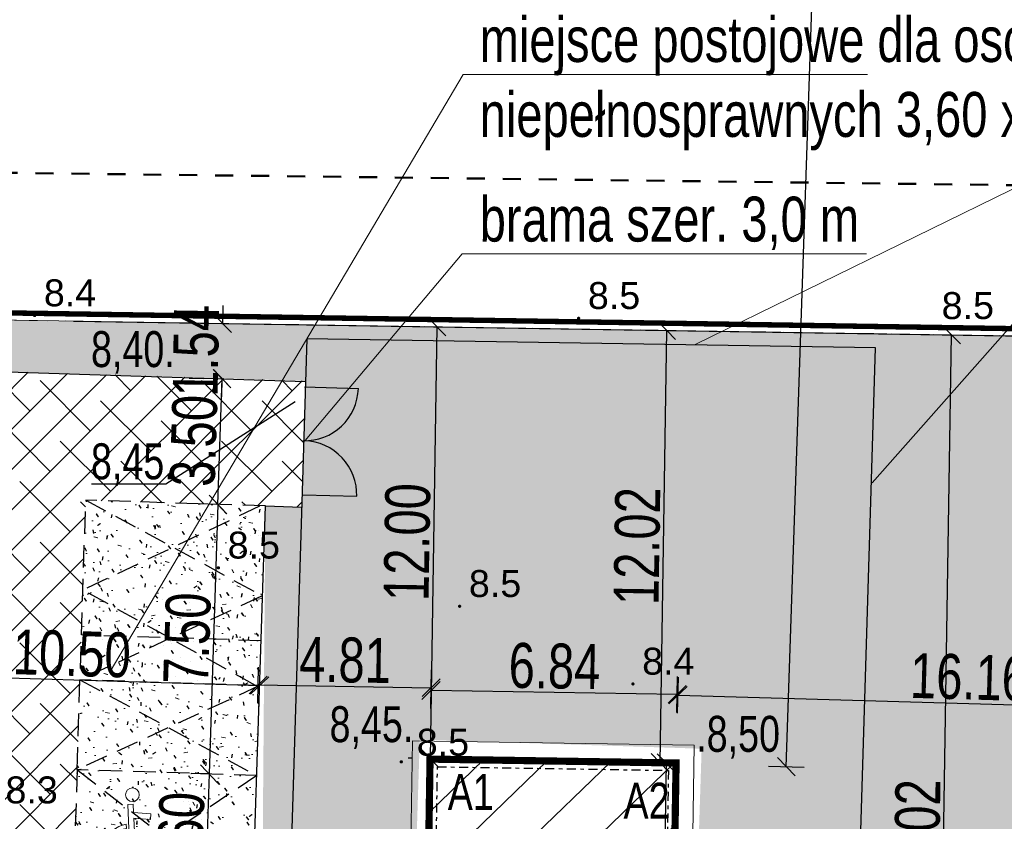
# Model space of a CAD drawing. Extents: x -3 to 10956327, y 0 to 11904415.
# Tile 11 of 14: x 5478148 to 5478176, y 5952212 to 5952234. Entities that reach past the tile are written whole.
import ezdxf

# ---------------------------------------------------------------- set-up
doc = ezdxf.new("R2010")
doc.units = 0
doc.header["$LTSCALE"] = 0.5
doc.header["$PDMODE"] = 33
doc.header["$PDSIZE"] = 0.3
for name, pattern in [('1 1', [2, 1, -1]), ('DASHDOT', [1, 0.5, -0.25, 0, -0.25]), ('EGKK', [4, 3, -1]), ('EGUG', [2, 1, -1]), ('HIDDEN', [0.375, 0.25, -0.125])]:
    doc.linetypes.add(name, pattern=pattern)
doc.layers.get('0').update_dxf_attribs({"color": 251})
doc.layers.get('Defpoints').update_dxf_attribs({"color": 251})
for name, color, linetype in [('--granica', 2, 'Continuous'), ('--proj.bud', 7, 'Continuous'), ('--rzędne terenu', 5, 'Continuous'), ('--trawa', 104, 'Continuous'), ('--utw.ażur', 251, 'Continuous'), ('-pkt tyczenia', 7, 'Continuous'), ('Strzałka', 251, 'Continuous')]:
    doc.layers.add(name, color=color, linetype=linetype)
for name, color, linetype, lineweight in [('--naw.utw.proj', 251, 'Continuous', 0), ('--OPISY', 7, 'Continuous', 0), ('--tabelka rysunku', 7, 'Continuous', 0), ('--wymiary', 7, 'Continuous', 0), ('--zagos.terenu', 7, 'Continuous', 30), ('--zagosp', 7, 'Continuous', 0), ('EGDE', 7, 'Continuous', 20), ('EGKK', 251, 'Continuous', 20), ('EGUG', 251, 'Continuous', 20), ('OTRN', 251, 'Continuous', 20), ('OTRN_O', 251, 'Continuous', 18)]:
    doc.layers.add(name, color=color, linetype=linetype, lineweight=lineweight)
doc.styles.add('1-500', font='arial.ttf', dxfattribs={"width": 0.75, "height": 1.25})
doc.styles.add('BDOT', font='Arial.ttf', dxfattribs={"width": 0.8999999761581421})
doc.styles.add('STYL-1', font='arial.ttf', dxfattribs={"width": 0.75})
doc.linetypes.add('OGRODZENIE1', pattern='A,0.4,-0.06,[143,RODZLIN.shx,S=0.012,R=0,X=0,Y=0],-0.06,0.4', length=0.92)
doc.dimstyles.new('1-500', dxfattribs={"dimtxt": 1.25, "dimasz": 0.5, "dimexe": 0.5, "dimexo": 1, "dimgap": 0.09, "dimtad": 1, "dimzin": 0, "dimdsep": 46, "dimtxsty": '1-500', "dimblk": 'OBLIQUE', "dimcen": 0.09, "dimclrt": 256, "dimadec": 0, "dimazin": 0, "dimtfac": 1, "dimtdec": 4, "dimtix": 1, "dimtofl": 0, "dimtmove": 2, "dimatfit": 3, "dimldrblk": 'OBLIQUE', "dimfxl": 0.5, "dimfxlon": 1, "dimtvp": 0.9, "dimtolj": 1, "dimtzin": 0, "dimarcsym": 0})

# ---------------------------------------------------------------- blocks, each defined once
blk = doc.blocks.new('OTRN')
at = {"layer": 'OTRN', "color": 0, "const_width": 0.09}
blk.add_lwpolyline([(-0.045, 0, 1), (0.045, 0, 1)], format="xyb", close=True, dxfattribs=at)
at = {"layer": 'OTRN_O', "color": 0, "style": 'BDOT'}
blk.add_attdef('RZEDNA', (0.5138805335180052, 0.5151789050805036), '', height=1.5, dxfattribs=at)
blk = doc.blocks.new('_Oblique')
at = {"color": 0, "linetype": 'ByBlock', "lineweight": -2}
blk.add_line((-0.5, -0.5), (0.5, 0.5), dxfattribs=at)
blk = doc.blocks.new('*D245')
at = {"layer": '--wymiary', "color": 0, "lineweight": -2}
for p, q in [((5478153.220573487, 5952213.122755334), (5478153.234008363, 5952213.122323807)), ((5478153.733750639, 5952213.106272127), (5478153.61817855, 5952209.50812773)), ((5478153.105001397, 5952209.524610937), (5478153.118436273, 5952209.52417941))]:
    blk.add_line(p, q, dxfattribs=at)
at = {"layer": 'Defpoints', "color": 0}
for p in [(5478154.220058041, 5952213.090651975), (5478153.61817855, 5952209.50812773), (5478154.104485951, 5952209.492507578)]:
    blk.add_point(p, dxfattribs=at)
at = {"layer": '--wymiary', "color": 0, "lineweight": -2, "xscale": 0.5, "yscale": 0.5, "zscale": 0.5}
for p, rotation in [((5478153.733750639, 5952213.106272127), 88.16029697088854), ((5478153.61817855, 5952209.50812773), 268.1602969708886)]:
    blk.add_blockref('_Oblique', p, dxfattribs=dict(at, rotation=rotation))
at = {"layer": '--wymiary', "insert": (5478152.948214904, 5952211.330575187), "char_height": 1.25, "attachment_point": 5, "rotation": 88.16029697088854, "style": '1-500'}
blk.add_mtext('\\A1;3.60', dxfattribs=at)
blk = doc.blocks.new('znak-NP')
for p, q in [((-0.1018367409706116, 0.8063013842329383), (-0.002560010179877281, 0.8183068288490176)), ((-0.1018367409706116, 0.8063013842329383), (-0.03108139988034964, 0.221203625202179)), ((-0.002560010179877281, 0.8183068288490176), (0.01549581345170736, 0.6689976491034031)), ((0.3287246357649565, 0.6689976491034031), (0.01549581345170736, 0.6689976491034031)), ((0.02758872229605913, 0.5689976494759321), (0.3287246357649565, 0.5689976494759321)), ((0.02758872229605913, 0.5689976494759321), (0.05755422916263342, 0.3212036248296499)), ((0.3287246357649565, 0.5689976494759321), (0.3287246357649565, 0.6689976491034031)), ((-0.1019698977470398, 0.446616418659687), (-0.0929070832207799, 0.3716732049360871)), ((-0.03108139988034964, 0.221203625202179), (0.4333852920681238, 0.221203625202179)), ((0.05755422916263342, 0.3212036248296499), (0.5025279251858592, 0.3212036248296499)), ((0.4333852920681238, 0.221203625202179), (0.6006370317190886, -0.2219299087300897)), ((0.5025279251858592, 0.3212036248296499), (0.6588834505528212, -0.09306038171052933)), ((0.6006370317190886, -0.2219299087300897), (0.7944445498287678, -0.1487812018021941)), ((0.6588834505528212, -0.09306038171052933), (0.7591329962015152, -0.05522323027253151))]:
    blk.add_line(p, q)
blk.add_lwpolyline([(0.7591329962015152, -0.05522323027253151), (0.7944445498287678, -0.1487812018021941)])
blk.add_circle((-0.03206155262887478, 0.9858730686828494), 0.1225331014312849)
for radius, start, end in [(0.4581092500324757, 102.8611197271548, 21.54431130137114), (0.3831092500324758, 104.0346158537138, 26.0471241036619)]:
    blk.add_arc((0, 0), radius, start, end)
blk = doc.blocks.new('*D295')
at = {"layer": '--wymiary', "color": 0, "lineweight": -2}
for p, q in [((5478144.642974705, 5952215.882043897), (5478155.137893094, 5952215.563692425)), ((5478144.625419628, 5952215.303315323), (5478144.627814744, 5952215.382273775)), ((5478155.120338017, 5952214.984963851), (5478155.122733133, 5952215.063922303))]:
    blk.add_line(p, q, dxfattribs=at)
at = {"layer": 'Defpoints', "color": 0}
for p in [(5478144.65573955, 5952216.302855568), (5478155.15065794, 5952215.984504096), (5478155.137893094, 5952215.563692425)]:
    blk.add_point(p, dxfattribs=at)
at = {"layer": '--wymiary', "color": 0, "lineweight": -2, "xscale": 0.5, "yscale": 0.5, "zscale": 0.5}
for p, rotation in [((5478144.642974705, 5952215.882043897), 178.2625301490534), ((5478155.137893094, 5952215.563692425), 358.2625301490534)]:
    blk.add_blockref('_Oblique', p, dxfattribs=dict(at, rotation=rotation))
at = {"layer": '--wymiary', "insert": (5478149.912510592, 5952216.450658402), "char_height": 1.25, "attachment_point": 5, "rotation": 358.2625301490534, "style": '1-500'}
blk.add_mtext('\\A1;10.50', dxfattribs=at)
blk = doc.blocks.new('*D314')
at = {"layer": '--wymiary', "color": 0, "lineweight": -2}
for p, q in [((5478154.110879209, 5952225.634345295), (5478154.118707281, 5952226.134284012)), ((5478153.198955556, 5952225.648624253), (5478153.610940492, 5952225.642173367)), ((5478153.174917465, 5952224.1134348), (5478153.5869024, 5952224.106983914)), ((5478154.086841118, 5952224.099155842), (5478154.079013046, 5952223.599217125))]:
    blk.add_line(p, q, dxfattribs=at)
at = {"layer": 'Defpoints', "color": 0}
for p in [(5478154.110879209, 5952225.634345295), (5478154.198832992, 5952225.632968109), (5478154.1747949, 5952224.097778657)]:
    blk.add_point(p, dxfattribs=at)
at = {"layer": '--wymiary', "color": 0, "lineweight": -2, "xscale": 0.5, "yscale": 0.5, "zscale": 0.5}
for p, rotation in [((5478154.110879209, 5952225.634345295), 269.1029324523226), ((5478154.086841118, 5952224.099155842), 89.10293245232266)]:
    blk.add_blockref('_Oblique', p, dxfattribs=dict(at, rotation=rotation))
at = {"layer": '--wymiary', "insert": (5478153.370824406, 5952224.878150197), "char_height": 1.25, "attachment_point": 5, "rotation": 89.10293245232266, "style": '1-500'}
blk.add_mtext('\\A1;1.54', dxfattribs=at)
blk = doc.blocks.new('Kancelariax2')
at = {"linetype": 'ByBlock'}
h = blk.add_hatch(dxfattribs=at)
h.set_pattern_fill('ANSI31', color=256, scale=10, style=0)
h.set_pattern_definition([(45, (-5478255.899538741, -5952144.883128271), (-0.8838834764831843, 0.8838834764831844), [])])
h.paths.add_polyline_path([(12, 6.844000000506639), (0, 6.844000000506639), (0, 0), (4.094000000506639, 0), (4.094000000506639, 1.200000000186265), (7.906000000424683, 1.200000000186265), (7.906000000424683, 0), (12, 0)])
at = {"linetype": 'Continuous', "const_width": 0.2}
blk.add_lwpolyline([(12, 6.844000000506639), (0, 6.844000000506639), (0, 0), (4.094000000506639, 0), (4.094000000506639, 1.200000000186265), (7.906000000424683, 1.200000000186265), (7.906000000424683, 0), (12, 0)], close=True, dxfattribs=at)
at = {"linetype": 'DASHDOT'}
blk.add_lwpolyline([(11.79050000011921, 6.634499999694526), (0.2094999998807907, 6.634499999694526), (0.2094999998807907, 0.2094999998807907), (3.884500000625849, 0.2094999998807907), (3.884500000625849, 1.409500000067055), (8.115500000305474, 1.409500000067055), (8.115500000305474, 0.2094999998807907), (11.79050000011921, 0.2094999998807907)], close=True, dxfattribs=at)
blk = doc.blocks.new('*D355')
at = {"layer": '--wymiary', "color": 0, "lineweight": -2}
for p, q in [((5478153.927754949, 5952220.60390856), (5478153.474783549, 5952220.618457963)), ((5478153.974525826, 5952220.602406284), (5478153.733750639, 5952213.106272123)), ((5478153.686979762, 5952213.107774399), (5478153.234008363, 5952213.122323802))]:
    blk.add_line(p, q, dxfattribs=at)
at = {"layer": 'Defpoints', "color": 0}
for p in [(5478154.927239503, 5952220.571805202), (5478153.733750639, 5952213.106272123), (5478154.686464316, 5952213.075671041)]:
    blk.add_point(p, dxfattribs=at)
at = {"layer": '--wymiary', "color": 0, "lineweight": -2, "xscale": 0.5, "yscale": 0.5, "zscale": 0.5}
for p, rotation in [((5478153.974525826, 5952220.602406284), 88.16029696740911), ((5478153.733750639, 5952213.106272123), 268.1602969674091)]:
    blk.add_blockref('_Oblique', p, dxfattribs=dict(at, rotation=rotation))
at = {"layer": '--wymiary', "insert": (5478153.126388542, 5952216.877714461), "char_height": 1.25, "attachment_point": 5, "rotation": 88.16029696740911, "style": '1-500'}
blk.add_mtext('\\A1;7.50', dxfattribs=at)
blk = doc.blocks.new('*D358')
at = {"layer": '--wymiary', "color": 0, "lineweight": -2}
for p, q in [((5478159.460438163, 5952225.552202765), (5478159.567658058, 5952225.550505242)), ((5478160.067595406, 5952225.542590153), (5478159.877633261, 5952213.544093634)), ((5478159.270476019, 5952213.553706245), (5478159.377695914, 5952213.552008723))]:
    blk.add_line(p, q, dxfattribs=at)
at = {"layer": 'Defpoints', "color": 0}
for p in [(5478160.460312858, 5952225.536372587), (5478159.877633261, 5952213.544093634), (5478160.270350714, 5952213.537876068)]:
    blk.add_point(p, dxfattribs=at)
at = {"layer": '--wymiary', "color": 0, "lineweight": -2, "xscale": 0.5, "yscale": 0.5, "zscale": 0.5}
for p, rotation in [((5478160.067595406, 5952225.542590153), 89.09295970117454), ((5478159.877633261, 5952213.544093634), 269.0929597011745)]:
    blk.add_blockref('_Oblique', p, dxfattribs=dict(at, rotation=rotation))
at = {"layer": '--wymiary', "insert": (5478159.244580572, 5952219.554868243), "char_height": 1.25, "attachment_point": 5, "rotation": 89.09295970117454, "style": '1-500'}
blk.add_mtext('\\A1;12.00', dxfattribs=at)
blk = doc.blocks.new('*D364')
at = {"layer": '--wymiary', "color": 0, "lineweight": -2}
for p, q in [((5478159.899248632, 5952214.927182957), (5478159.914904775, 5952215.927060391)), ((5478166.742409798, 5952214.820032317), (5478166.758065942, 5952215.819909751)), ((5478166.75023787, 5952215.319971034), (5478159.907076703, 5952215.427121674))]:
    blk.add_line(p, q, dxfattribs=at)
at = {"layer": 'Defpoints', "color": 0}
for p in [(5478159.907076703, 5952215.427121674), (5478159.877205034, 5952213.519371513), (5478166.7203662, 5952213.412220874)]:
    blk.add_point(p, dxfattribs=at)
at = {"layer": '--wymiary', "color": 0, "lineweight": -2, "xscale": 0.5, "yscale": 0.5, "zscale": 0.5}
for p, rotation in [((5478159.907076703, 5952215.427121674), 179.1029324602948), ((5478166.75023787, 5952215.319971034), 359.1029324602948)]:
    blk.add_blockref('_Oblique', p, dxfattribs=dict(at, rotation=rotation))
at = {"layer": '--wymiary', "insert": (5478163.340056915, 5952216.101582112), "char_height": 1.25, "attachment_point": 5, "rotation": 359.10293246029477, "style": '1-500'}
blk.add_mtext('\\A1;6.84', dxfattribs=at)
blk = doc.blocks.new('*D411')
at = {"layer": '--wymiary', "color": 0, "lineweight": -2}
for p, q in [((5478153.542171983, 5952224.11809845), (5478153.591256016, 5952224.116521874)), ((5478153.978636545, 5952220.602274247), (5478154.090998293, 5952224.100470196)), ((5478153.429810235, 5952220.619902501), (5478153.478894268, 5952220.618325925))]:
    blk.add_line(p, q, dxfattribs=at)
at = {"layer": 'Defpoints', "color": 0}
for p in [(5478154.090998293, 5952224.100470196), (5478154.541656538, 5952224.085995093), (5478154.42929479, 5952220.587799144)]:
    blk.add_point(p, dxfattribs=at)
at = {"layer": '--wymiary', "color": 0, "lineweight": -2, "xscale": 0.5, "yscale": 0.5, "zscale": 0.5}
for p, rotation in [((5478154.090998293, 5952224.100470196), 88.16029706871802), ((5478153.978636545, 5952220.602274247), 268.160297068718)]:
    blk.add_blockref('_Oblique', p, dxfattribs=dict(at, rotation=rotation))
at = {"layer": '--wymiary', "insert": (5478153.307067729, 5952222.374747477), "char_height": 1.25, "attachment_point": 5, "rotation": 88.16029706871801, "style": '1-500'}
blk.add_mtext('\\A1;3.50', dxfattribs=at)
blk = doc.blocks.new('*D426')
at = {"layer": '--wymiary', "color": 0, "lineweight": -2}
for p, q in [((5478165.908748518, 5952225.451060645), (5478165.962998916, 5952225.45021119)), ((5478166.274677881, 5952213.419199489), (5478166.462937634, 5952225.442383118)), ((5478165.720488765, 5952213.427877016), (5478165.774739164, 5952213.427027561))]:
    blk.add_line(p, q, dxfattribs=at)
at = {"layer": 'Defpoints', "color": 0}
for p in [(5478166.462937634, 5952225.442383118), (5478166.908625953, 5952225.435404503), (5478166.7203662, 5952213.412220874)]:
    blk.add_point(p, dxfattribs=at)
at = {"layer": '--wymiary', "color": 0, "lineweight": -2, "xscale": 0.5, "yscale": 0.5, "zscale": 0.5}
for p, rotation in [((5478166.462937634, 5952225.442383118), 89.10293245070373), ((5478166.274677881, 5952213.419199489), 269.1029324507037)]:
    blk.add_blockref('_Oblique', p, dxfattribs=dict(at, rotation=rotation))
at = {"layer": '--wymiary', "insert": (5478165.640772, 5952219.442190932), "char_height": 1.25, "attachment_point": 5, "rotation": 89.10293245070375, "style": '1-500'}
blk.add_mtext('\\A1;12.02', dxfattribs=at)
blk = doc.blocks.new('*D427')
at = {"layer": '--wymiary', "color": 0, "lineweight": -2}
for p, q in [((5478165.720488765, 5952213.427877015), (5478165.943027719, 5952213.424392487)), ((5478166.442966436, 5952213.416564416), (5478166.255092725, 5952201.418035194)), ((5478165.532615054, 5952201.429347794), (5478165.755154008, 5952201.425863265))]:
    blk.add_line(p, q, dxfattribs=at)
at = {"layer": 'Defpoints', "color": 0}
for p in [(5478166.7203662, 5952213.412220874), (5478166.255092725, 5952201.418035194), (5478166.53249249, 5952201.413691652)]:
    blk.add_point(p, dxfattribs=at)
at = {"layer": '--wymiary', "color": 0, "lineweight": -2, "xscale": 0.5, "yscale": 0.5, "zscale": 0.5}
for p, rotation in [((5478166.442966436, 5952213.416564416), 89.10293245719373), ((5478166.255092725, 5952201.418035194), 269.1029324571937)]:
    blk.add_blockref('_Oblique', p, dxfattribs=dict(at, rotation=rotation))
at = {"layer": '--wymiary', "insert": (5478165.620993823, 5952207.428699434), "char_height": 1.25, "attachment_point": 5, "rotation": 89.10293245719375, "style": '1-500'}
blk.add_mtext('\\A1;12.00', dxfattribs=at)
blk = doc.blocks.new('*D431')
at = {"layer": '--wymiary', "color": 0, "lineweight": -2}
for p, q in [((5478155.088694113, 5952215.080546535), (5478155.104350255, 5952216.080423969)), ((5478159.900470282, 5952215.005203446), (5478159.916126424, 5952216.005080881)), ((5478155.096522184, 5952215.580485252), (5478159.908298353, 5952215.505142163))]:
    blk.add_line(p, q, dxfattribs=at)
at = {"layer": 'Defpoints', "color": 0}
for p in [(5478159.908298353, 5952215.505142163), (5478155.057115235, 5952213.063765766), (5478159.868891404, 5952212.988422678)]:
    blk.add_point(p, dxfattribs=at)
at = {"layer": '--wymiary', "color": 0, "lineweight": -2, "xscale": 0.5, "yscale": 0.5, "zscale": 0.5}
for p, rotation in [((5478155.096522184, 5952215.580485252), 179.1029324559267), ((5478159.908298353, 5952215.505142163), 359.1029324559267)]:
    blk.add_blockref('_Oblique', p, dxfattribs=dict(at, rotation=rotation))
at = {"layer": '--wymiary', "insert": (5478157.513809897, 5952216.270849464), "char_height": 1.25, "attachment_point": 5, "rotation": 359.10293245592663, "style": '1-500'}
blk.add_mtext('\\A1;4.81', dxfattribs=at)
blk = doc.blocks.new('*D432')
at = {"layer": '--wymiary', "color": 0, "lineweight": -2}
for p, q in [((5478166.759921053, 5952214.797135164), (5478166.788470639, 5952215.796727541)), ((5478166.774195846, 5952215.296931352), (5478182.924552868, 5952214.835657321)), ((5478182.910278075, 5952214.335861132), (5478182.938827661, 5952215.335453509))]:
    blk.add_line(p, q, dxfattribs=at)
at = {"layer": 'Defpoints', "color": 0}
for p in [(5478182.924552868, 5952214.835657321), (5478166.7203662, 5952213.412220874), (5478182.870723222, 5952212.950946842)]:
    blk.add_point(p, dxfattribs=at)
at = {"layer": '--wymiary', "color": 0, "lineweight": -2, "xscale": 0.5, "yscale": 0.5, "zscale": 0.5}
for p, rotation in [((5478166.774195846, 5952215.296931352), 178.3640069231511), ((5478182.924552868, 5952214.835657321), 358.364006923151)]:
    blk.add_blockref('_Oblique', p, dxfattribs=dict(at, rotation=rotation))
at = {"layer": '--wymiary', "insert": (5478174.870162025, 5952215.794122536), "char_height": 1.25, "attachment_point": 5, "rotation": 358.36400692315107, "style": '1-500'}
blk.add_mtext('\\A1;16.16', dxfattribs=at)
blk = doc.blocks.new('*D433')
at = {"layer": '--wymiary', "color": 0, "lineweight": -2}
for p, q in [((5478173.881399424, 5952225.326224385), (5478174.881276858, 5952225.310568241)), ((5478173.942606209, 5952197.2988408), (5478174.381338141, 5952225.318396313)), ((5478173.442667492, 5952197.306668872), (5478174.442544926, 5952197.291012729))]:
    blk.add_line(p, q, dxfattribs=at)
at = {"layer": 'Defpoints', "color": 0}
for p in [(5478166.893995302, 5952225.43563359), (5478174.381338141, 5952225.318396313), (5478166.45526337, 5952197.416078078)]:
    blk.add_point(p, dxfattribs=at)
at = {"layer": '--wymiary', "color": 0, "lineweight": -2, "xscale": 0.5, "yscale": 0.5, "zscale": 0.5}
for p, rotation in [((5478174.381338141, 5952225.318396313), 89.10293245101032), ((5478173.942606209, 5952197.2988408), 269.1029324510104)]:
    blk.add_blockref('_Oblique', p, dxfattribs=dict(at, rotation=rotation))
at = {"layer": '--wymiary', "insert": (5478173.433936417, 5952211.320018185), "char_height": 1.25, "attachment_point": 5, "rotation": 89.10293245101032, "style": '1-500'}
blk.add_mtext('\\A1;28.02', dxfattribs=at)
blk = doc.blocks.new('*D439')
at = {"layer": '--wymiary', "color": 0, "lineweight": -2}
for p, q in [((5478169.787332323, 5952213.308810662), (5478171.136966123, 5952253.336589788)), ((5478170.637250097, 5952253.353438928), (5478171.636682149, 5952253.319740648)), ((5478169.287616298, 5952213.325659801), (5478170.287048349, 5952213.291961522))]:
    blk.add_line(p, q, dxfattribs=at)
at = {"layer": 'Defpoints', "color": 0}
for p in [(5478168.07, 5952253.44), (5478171.136966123, 5952253.336589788), (5478166.7203662, 5952213.412220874)]:
    blk.add_point(p, dxfattribs=at)
at = {"layer": '--wymiary', "color": 0, "lineweight": -2, "xscale": 0.5, "yscale": 0.5, "zscale": 0.5}
for p, rotation in [((5478171.136966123, 5952253.336589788), 88.06886521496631), ((5478169.787332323, 5952213.308810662), 268.0688652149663)]:
    blk.add_blockref('_Oblique', p, dxfattribs=dict(at, rotation=rotation))
at = {"layer": '--wymiary', "insert": (5478169.820800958, 5952242.440163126), "char_height": 1.25, "attachment_point": 5, "rotation": 88.06886521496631, "style": '1-500'}
blk.add_mtext('\\A1;40.05', dxfattribs=at)

msp = doc.modelspace()

# ---------------------------------------------------------------- hatches: boundary and pattern name
at = {"layer": '--naw.utw.proj', "linetype": 'HIDDEN', "transparency": 33554687}
h = msp.add_hatch(dxfattribs=at)
h.set_pattern_fill('02-Tynk zaprawa', color=256)
h.set_pattern_definition([(10, (0.4, 0.6), (-0.02854065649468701, 3.041247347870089), [0, -1]), (12, (0.7, 0.1), (-0.3302907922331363, 2.996816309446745), [0, -1]), (-3, (0, -0.1), (0.6563226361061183, 2.969720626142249), [0, -1.5]), (-82, (0.1, 0.05), (4.155914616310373, -0.8296828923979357), [0, -0.5]), (23, (0, -0.05), (0.6688163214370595, 3.542976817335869), [0, -0.8]), (58, (-0.2, -0.3), (3.763047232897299, -0.5826452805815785), [0, -0.6]), (79, (-0.2, 0.3), (-3.694779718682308, 1.43129411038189), [0, -0.9]), (40, (0.4, 0.6), (-2.830915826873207, 4.151616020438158), [0, -1]), (92, (0.7, 0.1), (-4.008033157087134, 0.1602192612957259), [0, -1]), (-43, (0, -0.1), (5.139665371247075, 4.778476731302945), [0, -1.5]), (-12, (0.1, 0.05), (1.993141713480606, 2.643366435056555), [0, -0.5]), (63, (0, -0.05), (-1.675937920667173, 3.09858549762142), [0, -0.9]), (6, (-0.2, -0.3), (1.549273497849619, -0.3901943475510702), [0, -0.6]), (138, (-0.2, 0.3), (-3.798941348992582, -3.173018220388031), [0, -4.3]), (82, (0.4, 0.6), (-2.901217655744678, 0.9126533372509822), [0.1, -1]), (-12, (0.7, 0.1), (0.9171793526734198, 2.872069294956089), [0.1, -1]), (37, (0, -0.1), (-1.406127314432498, 2.696814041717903), [0.1, -1.5]), (-102, (0.1, 0.05), (3.62151403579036, -2.201053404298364), [0.1, -0.5]), (103, (0, -0.05), (-3.373012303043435, 1.273886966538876), [0.1, -0.8]), (-19, (-0.2, -0.3), (0.2787893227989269, -3.797667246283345), [0.1, -0.6]), (9, (-0.2, 0.3), (0.08128742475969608, 3.961488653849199), [0.1, -0.9]), (-92, (0.4, 0.6), (4.979504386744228, -0.6741928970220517), [0.1, -1]), (-62, (0.7, 0.1), (3.672631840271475, 1.613001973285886), [0.1, -1]), (143, (0, -0.1), (-4.612022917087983, -5.289541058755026), [0.1, -1.5]), (112, (0.1, 0.05), (-3.30600079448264, 0.1742376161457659), [0.1, -0.5]), (-53, (0, -0.05), (3.519673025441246, 0.1479925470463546), [0.1, -0.9]), (126, (-0.2, -0.3), (-0.4367185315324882, 1.536807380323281), [0.1, -0.6]), (38, (-0.2, 0.3), (-2.46513370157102, 4.292215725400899), [0.1, -4.3]), (82, (0.41, 0.6), (-2.901217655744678, 0.9126533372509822), [0.1, -1]), (-12, (0.71, 0.1), (0.9171793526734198, 2.872069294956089), [0.1, -1]), (37, (0.01, -0.1), (-1.406127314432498, 2.696814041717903), [0.1, -1.5]), (-102, (0.11, 0.05), (3.62151403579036, -2.201053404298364), [0.1, -0.5]), (103, (0.01, -0.05), (-3.373012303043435, 1.273886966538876), [0.1, -0.8]), (-19, (-0.21, -0.3), (0.2787893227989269, -3.797667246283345), [0.1, -0.6]), (9, (-0.21, 0.3), (0.08128742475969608, 3.961488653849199), [0.1, -0.9]), (-92, (0.41, 0.6), (4.979504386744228, -0.6741928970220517), [0.1, -1]), (-62, (0.71, 0.1), (3.672631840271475, 1.613001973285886), [0.1, -1]), (143, (0.01, -0.1), (-4.612022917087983, -5.289541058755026), [0.1, -1.5]), (112, (0.11, 0.05), (-3.30600079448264, 0.1742376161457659), [0.1, -0.5]), (-53, (0.01, -0.05), (3.519673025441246, 0.1479925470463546), [0.1, -0.9]), (126, (-0.21, -0.3), (-0.4367185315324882, 1.536807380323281), [0.1, -0.6]), (38, (-0.21, 0.3), (-2.46513370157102, 4.292215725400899), [0.1, -4.3])])
h.paths.add_polyline_path([(5478150.30046765, 5952220.720416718), (5478155.297890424, 5952220.559899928), (5478154.949182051, 5952209.548083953), (5478159.312876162, 5952209.410112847), (5478161.012961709, 5952209.407085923), (5478161.020720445, 5952205.60446179), (5478154.823916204, 5952205.803502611), (5478154.740897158, 5952203.218842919), (5478149.743474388, 5952203.37935971)])
at = {"layer": '--trawa', "linetype": 'HIDDEN', "transparency": 33554687}
h = msp.add_hatch(dxfattribs=at)
h.set_pattern_fill('02-Tynk zaprawa', color=256, scale=2)
h.set_pattern_definition([(10, (0.8, 1.2), (-0.05708131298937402, 6.082494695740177), [0, -2]), (12, (1.4, 0.2), (-0.6605815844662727, 5.993632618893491), [0, -2]), (-3, (0, -0.2), (1.312645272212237, 5.939441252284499), [0, -3]), (-82, (0.2, 0.1), (8.311829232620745, -1.659365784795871), [0, -1]), (23, (0, -0.1), (1.337632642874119, 7.085953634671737), [0, -1.6]), (58, (-0.4, -0.6), (7.526094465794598, -1.165290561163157), [0, -1.2]), (79, (-0.4, 0.6), (-7.389559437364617, 2.86258822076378), [0, -1.8]), (40, (0.8, 1.2), (-5.661831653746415, 8.303232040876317), [0, -2]), (92, (1.4, 0.2), (-8.016066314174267, 0.3204385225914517), [0, -2]), (-43, (0, -0.2), (10.27933074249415, 9.55695346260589), [0, -3]), (-12, (0.2, 0.1), (3.986283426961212, 5.286732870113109), [0, -1]), (63, (0, -0.1), (-3.351875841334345, 6.197170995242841), [0, -1.8]), (6, (-0.4, -0.6), (3.098546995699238, -0.7803886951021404), [0, -1.2]), (138, (-0.4, 0.6), (-7.597882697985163, -6.346036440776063), [0, -8.6]), (82, (0.8, 1.2), (-5.802435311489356, 1.825306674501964), [0.2, -2]), (-12, (1.4, 0.2), (1.83435870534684, 5.744138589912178), [0.2, -2]), (37, (0, -0.2), (-2.812254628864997, 5.393628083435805), [0.2, -3]), (-102, (0.2, 0.1), (7.24302807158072, -4.402106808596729), [0.2, -1]), (103, (0, -0.1), (-6.746024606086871, 2.547773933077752), [0.2, -1.6]), (-19, (-0.4, -0.6), (0.5575786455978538, -7.595334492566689), [0.2, -1.2]), (9, (-0.4, 0.6), (0.1625748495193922, 7.922977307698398), [0.2, -1.8]), (-92, (0.8, 1.2), (9.959008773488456, -1.348385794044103), [0.2, -2]), (-62, (1.4, 0.2), (7.345263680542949, 3.226003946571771), [0.2, -2]), (143, (0, -0.2), (-9.224045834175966, -10.57908211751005), [0.2, -3]), (112, (0.2, 0.1), (-6.612001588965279, 0.3484752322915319), [0.2, -1]), (-53, (0, -0.1), (7.039346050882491, 0.2959850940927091), [0.2, -1.8]), (126, (-0.4, -0.6), (-0.8734370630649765, 3.073614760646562), [0.2, -1.2]), (38, (-0.4, 0.6), (-4.930267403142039, 8.584431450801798), [0.2, -8.6]), (82, (0.82, 1.2), (-5.802435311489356, 1.825306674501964), [0.2, -2]), (-12, (1.42, 0.2), (1.83435870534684, 5.744138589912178), [0.2, -2]), (37, (0.02, -0.2), (-2.812254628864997, 5.393628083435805), [0.2, -3]), (-102, (0.22, 0.1), (7.24302807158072, -4.402106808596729), [0.2, -1]), (103, (0.02, -0.1), (-6.746024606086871, 2.547773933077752), [0.2, -1.6]), (-19, (-0.42, -0.6), (0.5575786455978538, -7.595334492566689), [0.2, -1.2]), (9, (-0.42, 0.6), (0.1625748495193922, 7.922977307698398), [0.2, -1.8]), (-92, (0.82, 1.2), (9.959008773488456, -1.348385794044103), [0.2, -2]), (-62, (1.42, 0.2), (7.345263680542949, 3.226003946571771), [0.2, -2]), (143, (0.02, -0.2), (-9.224045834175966, -10.57908211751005), [0.2, -3]), (112, (0.22, 0.1), (-6.612001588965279, 0.3484752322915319), [0.2, -1]), (-53, (0.02, -0.1), (7.039346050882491, 0.2959850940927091), [0.2, -1.8]), (126, (-0.42, -0.6), (-0.8734370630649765, 3.073614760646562), [0.2, -1.2]), (38, (-0.42, 0.6), (-4.930267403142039, 8.584431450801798), [0.2, -8.6])])
h.paths.add_polyline_path([(5478182.42, 5952197.17), (5478135.06, 5952197.9), (5478135.792403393, 5952220.602299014), (5478143.285356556, 5952220.362348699, -0.4055297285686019), (5478144.737201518, 5952218.863121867), (5478143.836892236, 5952218.843859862), (5478143.756633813, 5952216.345148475), (5478144.656169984, 5952216.316255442), (5478144.246331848, 5952203.556629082, -0.2828408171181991), (5478146.060358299, 5952201.746758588), (5478149.687293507, 5952201.630261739, -0.4453325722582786), (5478151.194546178, 5952203.331977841), (5478154.740897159, 5952203.218842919), (5478154.823916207, 5952205.803502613), (5478159.321596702, 5952205.659037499), (5478159.174113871, 5952201.067405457), (5478167.014070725, 5952200.815586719), (5478167.431414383, 5952213.808885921), (5478159.591457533, 5952214.060704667), (5478159.441790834, 5952209.401081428), (5478159.46993424, 5952210.277279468), (5478159.441790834, 5952209.401081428), (5478155.213159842, 5952209.975935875), (5478155.297890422, 5952220.559899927), (5478156.297374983, 5952220.52779658), (5478156.413721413, 5952224.035690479), (5478141.91721096, 5952224.491491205), (5478141.955734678, 5952225.69087268), (5478139.457023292, 5952225.771131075), (5478139.418499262, 5952224.571749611), (5478135.928484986, 5952224.68384857), (5478135.96, 5952225.92), (5478183.22, 5952225.18)])
at = {"layer": '--utw.ażur'}
h = msp.add_hatch(dxfattribs=at)
h.set_pattern_fill('ANSI38', color=256, scale=0.25, style=0)
h.set_pattern_definition([(45, (0, 0), (-0.5612660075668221, 0.5612660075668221), []), (135, (0, 0), (-1.683798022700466, 0.5612660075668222), [1.984375, -1.190625])])
h.paths.add_polyline_path([(5478144.246331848, 5952203.556629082, -0.2848737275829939), (5478146.060358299, 5952201.746758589), (5478149.687293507, 5952201.630261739), (5478150.30030999, 5952220.715508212), (5478156.301384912, 5952220.53258134), (5478156.413904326, 5952224.035685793), (5478141.91721096, 5952224.491491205), (5478139.418499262, 5952224.571749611), (5478135.905984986, 5952224.68384857), (5478135.769903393, 5952220.602299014), (5478143.285356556, 5952220.362348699, -0.4055734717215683), (5478144.737201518, 5952218.863121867), (5478144.656169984, 5952216.316255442)])

# ---------------------------------------------------------------- linework, layer by layer
at = {"layer": '--granica', "lineweight": 40, "const_width": 0.15, "flags": 128}
msp.add_lwpolyline([(5478135.766418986, 5952226.123055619), (5478183.42570251, 5952225.376803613), (5478182.614283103, 5952196.966981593), (5478134.853574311, 5952197.703158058)], close=True, dxfattribs=at)
at = {"layer": '--OPISY'}
msp.add_line((5478181.947884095, 5952232.245742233), (5478167.248572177, 5952225.050585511), dxfattribs=at)
at = {"layer": '--OPISY', "flags": 128}
for points in [[(5478172.044077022, 5952232.55551871), (5478160.798394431, 5952232.55551871), (5478150.975976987, 5952215.960392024)], [(5478172.019209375, 5952227.571493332), (5478160.773526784, 5952227.571493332), (5478156.40502095, 5952222.382599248)]]:
    msp.add_lwpolyline(points, dxfattribs=at)
at = {"layer": '--OPISY'}
msp.add_lwpolyline([(5478193.746497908, 5952232.245742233), (5478181.947884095, 5952232.245742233), (5478172.171471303, 5952221.199534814)], dxfattribs=at)
at = {"layer": '--rzędne terenu', "flags": 128}
msp.add_lwpolyline([(5478150.460316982, 5952221.178662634), (5478152.529090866, 5952221.178662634), (5478156.125782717, 5952223.463778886)], dxfattribs=at)
at = {"layer": '--zagos.terenu', "linetype": 'Continuous'}
for p, q in [((5478141.917210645, 5952224.49149119), (5478156.409736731, 5952224.02599252)), ((5478154.9449334, 5952209.548220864), (5478155.299907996, 5952220.559835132)), ((5478155.299907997, 5952220.559835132), (5478156.299392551, 5952220.527731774))]:
    msp.add_line(p, q, dxfattribs=at)
at = {"layer": '--zagos.terenu', "linetype": 'HIDDEN', "lineweight": 25, "ltscale": 5}
for p, q in [((5478150.059692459, 5952213.224282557), (5478150.300467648, 5952220.720416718)), ((5478155.297890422, 5952220.559899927), (5478150.300467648, 5952220.720416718)), ((5478155.177502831, 5952216.811832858), (5478150.180080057, 5952216.972349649)), ((5478155.137373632, 5952215.562477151), (5478150.139950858, 5952215.722993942)), ((5478150.059692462, 5952213.224282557), (5478149.695319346, 5952201.880132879)), ((5478155.057115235, 5952213.063765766), (5478150.059692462, 5952213.224282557))]:
    msp.add_line(p, q, dxfattribs=at)
at = {"layer": '--zagos.terenu', "linetype": 'HIDDEN', "lineweight": 25, "ltscale": 5, "flags": 128}
for points in [[(5478150.300467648, 5952220.720416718), (5478155.217632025, 5952218.06118854), (5478150.139950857, 5952215.722993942)], [(5478155.023095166, 5952215.566147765), (5478150.220209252, 5952218.221705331), (5478155.150913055, 5952220.564620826)], [(5478155.137373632, 5952215.562477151), (5478150.059692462, 5952213.224282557), (5478154.941543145, 5952209.465621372)], [(5478150.139950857, 5952215.722993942), (5478155.057115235, 5952213.063765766)], [(5478155.057115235, 5952213.063765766), (5478149.944120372, 5952209.626138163)]]:
    msp.add_lwpolyline(points, dxfattribs=at)
at = {"layer": '--zagosp', "flags": 128}
msp.add_lwpolyline([(5478159.313170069, 5952209.433701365), (5478159.385094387, 5952214.027138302), (5478167.228132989, 5952213.904331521), (5478167.024603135, 5952200.905924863), (5478159.181564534, 5952201.028731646), (5478159.253488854, 5952205.622168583)], dxfattribs=at)
msp.add_line((5478149.960178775, 5952225.700784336), (5478183.22, 5952225.18))
at = {"color": 0}
for p, q in [((5478156.384408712, 5952223.872716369), (5478157.883719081, 5952223.827236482)), ((5478156.338928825, 5952220.873406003), (5478157.838239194, 5952220.827926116))]:
    msp.add_line(p, q, dxfattribs=at)
at = {"color": 34, "linetype": 'OGRODZENIE1', "lineweight": 30, "ltscale": 3}
msp.add_lwpolyline([(5478172.265950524, 5952224.961305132), (5478156.445247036, 5952225.208710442), (5478155.609505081, 5952197.657265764), (5478171.435426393, 5952197.485430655)], close=True, dxfattribs=at)
at = {"color": 0}
for centre, start, end in [((5478156.384408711, 5952223.87271637), 268.2625300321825, 358.2625299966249), ((5478156.338928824, 5952220.873406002), 358.2625299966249, 88.26252999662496)]:
    msp.add_arc(centre, 1.5, start, end, dxfattribs=at)
at = {"layer": 'EGDE', "lineweight": 18}
msp.add_lwpolyline([(5478138.643470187, 5952261.948251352), (5478135.96, 5952225.92), (5478183.22, 5952225.18), (5478182.42, 5952197.17), (5478135.06, 5952197.9), (5478134.539539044, 5952169.915929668)], dxfattribs=at)
msp.add_lwpolyline([(5478135.06, 5952197.9), (5478182.42, 5952197.17), (5478183.22, 5952225.18), (5478135.96, 5952225.92)], close=True, dxfattribs=at)
at = {"layer": 'EGKK', "linetype": 'EGKK', "lineweight": 18}
msp.add_lwpolyline([(5478135.06, 5952197.9), (5478182.42, 5952197.17), (5478183.22, 5952225.18), (5478135.96, 5952225.92)], close=True, dxfattribs=at)
at = {"layer": 'EGUG', "linetype": 'EGUG', "lineweight": 18}
msp.add_lwpolyline([(5478135.06, 5952197.9), (5478182.42, 5952197.17), (5478183.22, 5952225.18), (5478135.96, 5952225.92)], close=True, dxfattribs=at)
at = {"layer": 'Strzałka', "linetype": '1 1', "lineweight": 50, "flags": 128}
msp.add_lwpolyline([(5478188.434941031, 5952229.331577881), (5478187.552070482, 5952193.553666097), (5478113.250886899, 5952194.09208047), (5478113.161151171, 5952230.255579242), (5478188.434941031, 5952229.331577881), (5478188.434941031, 5952229.331577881)], dxfattribs=at)

# ---------------------------------------------------------------- block references
at = {"layer": '--proj.bud', "linetype": 'Continuous', "xscale": -1, "rotation": 269.102932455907}
msp.add_blockref('Kancelariax2', (5478159.689331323, 5952201.520842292), dxfattribs=at)
at = {"layer": '--tabelka rysunku', "color": 104, "xscale": 1.540825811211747, "yscale": 1.540825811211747, "zscale": 1.540825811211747, "rotation": 355.3836478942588}
msp.add_blockref('znak-NP', (5478151.526121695, 5952211.009726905), dxfattribs=at)
at = {"layer": 'OTRN', "xscale": 0.5, "yscale": 0.5, "zscale": 0.5}
for p, values in [((5478148.878224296, 5952225.855535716, 8.439), {'RZEDNA': '8.4'}), ((5478164.01, 5952225.78, 8.522), {'RZEDNA': '8.5'}), ((5478173.85, 5952225.5, 8.534), {'RZEDNA': '8.5'}), ((5478153.99, 5952218.84, 8.534), {'RZEDNA': '8.5'}), ((5478160.7, 5952217.77, 8.46), {'RZEDNA': '8.5'}), ((5478165.52, 5952215.61, 8.396), {'RZEDNA': '8.4'}), ((5478147.81, 5952212.03, 8.29), {'RZEDNA': '8.3'})]:
    msp.add_blockref('OTRN', p, dxfattribs=at).add_auto_attribs(values)
at = {"layer": 'OTRN'}
ref = msp.add_blockref('OTRN', (5478159.077165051, 5952213.44343153), dxfattribs=dict(at, xscale=0.5, yscale=0.5, zscale=0.5, rotation=360))
ref.add_attrib('RZEDNA', '8.5', (5478159.507165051, 5952213.61343153, 8.5), dxfattribs={"layer": 'OTRN_O', "color": 0, "height": 0.75, "style": 'BDOT'})

# ---------------------------------------------------------------- texts
at = {"layer": '--OPISY', "char_height": 1.25, "width": 27.21426009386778, "attachment_point": 1, "line_spacing_factor": 0.8, "style": '1-500'}
for s, insert in [('\\pxsm1,;miejsce postojowe dla osób niepełnosprawnych 3,60 x 5,0 m', (5478161.258218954, 5952234.158237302)), ('\\pxsm1,;brama szer. 3,0 m', (5478161.258218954, 5952229.163639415))]:
    msp.add_mtext(s, dxfattribs=dict(at, insert=insert))
at = {"layer": '--rzędne terenu', "char_height": 1, "width": 11.89299704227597, "attachment_point": 1, "style": 'STYL-1'}
for s, insert in [('8,40. ', (5478150.446248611, 5952225.422270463, -10.26)), ('8,45. ', (5478150.444135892, 5952222.301362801, -10.26)), ('8,45. ', (5478157.081710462, 5952214.990710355, -10.02223846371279)), ('.8,50 ', (5478167.281006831, 5952214.72218677, -10.02223846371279))]:
    msp.add_mtext(s, dxfattribs=dict(at, insert=insert))
at = {"layer": '-pkt tyczenia', "char_height": 1, "width": 239.7508576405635, "attachment_point": 7, "style": '1-500'}
for s, insert in [('A1', (5478160.368960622, 5952212.103087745)), ('A2', (5478165.258064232, 5952211.862811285))]:
    msp.add_mtext(s, dxfattribs=dict(at, insert=insert))

# ---------------------------------------------------------------- dimensions: what is measured, and where the dimension line sits
at = {"layer": '--wymiary'}
dim = msp.add_linear_dim(base=(5478171.136966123, 5952253.336589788), p1=(5478166.7203662, 5952213.412220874), p2=(5478168.07, 5952253.44), angle=88.06886521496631, dimstyle='1-500', override={"dimtxt": 1.25}, dxfattribs=at)
dim.commit()
dim.dimension.update_dxf_attribs({"geometry": '*D439', "text_midpoint": (5478169.820800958, 5952242.440163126), "dimtype": 161})
for p1, p2, distance, picture, middle in [((5478154.1747949, 5952224.097778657), (5478154.198832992, 5952225.632968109), 0.08796456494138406, '*D314', (5478153.370824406, 5952224.878150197)), ((5478144.65573955, 5952216.302855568), (5478155.15065794, 5952215.984504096), -0.42100522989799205, '*D295', (5478149.912510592, 5952216.450658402)), ((5478155.057115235, 5952213.063765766), (5478159.868891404, 5952212.988422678), 2.517027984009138, '*D431', (5478157.513809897, 5952216.270849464)), ((5478166.7203662, 5952213.412220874), (5478182.870723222, 5952212.950946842), 1.885479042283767, '*D432', (5478174.870162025, 5952215.794122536))]:
    dim = msp.add_aligned_dim(p1=p1, p2=p2, distance=distance, dimstyle='1-500', dxfattribs=at)
    dim.commit()
    dim.dimension.update_dxf_attribs({"geometry": picture, "text_midpoint": middle})
for p1, p2, distance, picture, middle in [((5478160.460312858, 5952225.536372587), (5478160.270350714, 5952213.537876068), -0.3927666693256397, '*D358', (5478159.244580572, 5952219.554868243)), ((5478166.7203662, 5952213.412220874), (5478166.908625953, 5952225.435404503), 0.4457429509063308, '*D426', (5478165.640772, 5952219.442190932)), ((5478166.45526337, 5952197.416078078), (5478166.893995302, 5952225.43563359), -7.488260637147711, '*D433', (5478173.433936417, 5952211.320018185)), ((5478154.42929479, 5952220.587799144), (5478154.541656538, 5952224.085995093), 0.45089065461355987, '*D411', (5478153.307067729, 5952222.374747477)), ((5478154.927239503, 5952220.571805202), (5478154.686464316, 5952213.075671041), -0.9532050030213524, '*D355', (5478153.126388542, 5952216.877714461)), ((5478166.7203662, 5952213.412220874), (5478159.877205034, 5952213.519371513), -1.907984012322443, '*D364', (5478163.340056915, 5952216.101582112)), ((5478166.7203662, 5952213.412220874), (5478166.53249249, 5952201.413691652), -0.2774337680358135, '*D427', (5478165.620993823, 5952207.428699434)), ((5478154.220058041, 5952213.090651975), (5478154.104485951, 5952209.492507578), -0.4865581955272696, '*D245', (5478152.948214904, 5952211.330575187))]:
    dim = msp.add_aligned_dim(p1=p1, p2=p2, distance=distance, dimstyle='1-500', override={"dimtxt": 1.25}, dxfattribs=at)
    dim.commit()
    dim.dimension.update_dxf_attribs({"geometry": picture, "text_midpoint": middle})

doc.saveas('drawing.dxf')
